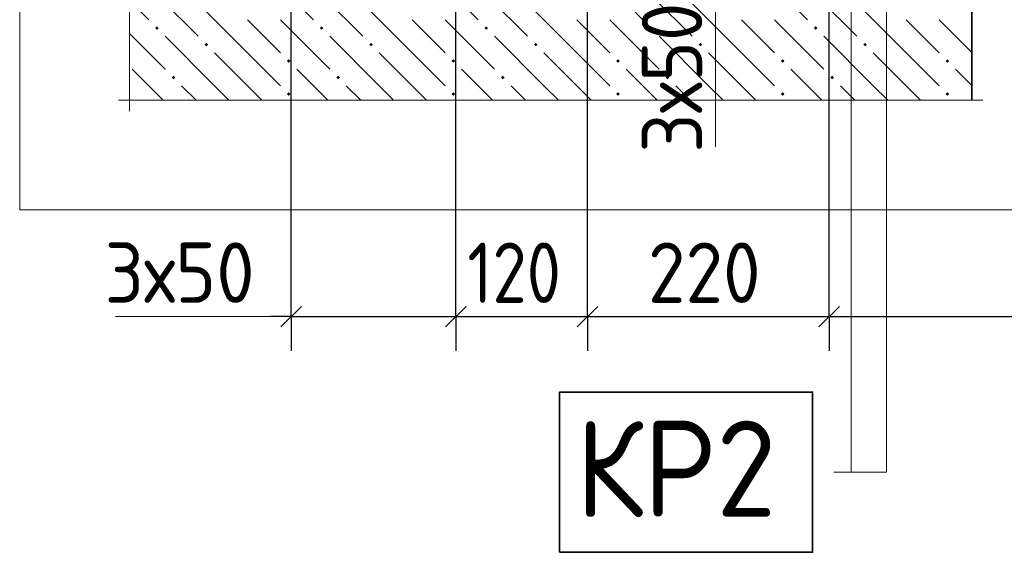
# Model space of a CAD drawing. Header units: millimetres. Extents: x 0 to 50400, y 0 to 35640.
# Tile 2 of 46: x 5276 to 9580, y 3957 to 6285. Entities that reach past the tile are written whole.
import ezdxf

# ---------------------------------------------------------------- set-up
doc = ezdxf.new("R2010")
doc.units = ezdxf.units.MM
for name, color, linetype, lineweight in [('Standard', 7, 'Continuous', 25), ('ЖБ Перекрытие верхний уровень', 7, 'Continuous', 35), ('Общий01', 7, 'Continuous', 13), ('Размерная линия_ общее', 7, 'Continuous', 13), ('Текст_ общее', 7, 'Continuous', 25)]:
    doc.layers.add(name, color=color, linetype=linetype, lineweight=lineweight)
doc.layers.add('Размерная выноска', color=7, linetype='Continuous')
doc.styles.add('ISOCPEUR', font='txt')

msp = doc.modelspace()

# ---------------------------------------------------------------- hatches: boundary and pattern name
at = {"layer": 'ЖБ Перекрытие верхний уровень', "linetype": 'Continuous', "lineweight": 18, "transparency": 33554687}
for points in [[(5867.9, 6248.3), (5875.7, 6256.1), (5883.5, 6248.3), (5875.7, 6240.5)], [(6587.9, 6248.3), (6595.7, 6256.1), (6603.5, 6248.3), (6595.7, 6240.5)], [(7307.9, 6248.3), (7315.7, 6256.1), (7323.5, 6248.3), (7315.7, 6240.5)], [(8027.9, 6248.3), (8035.7, 6256.1), (8043.5, 6248.3), (8035.7, 6240.5)], [(8747.9, 6248.3), (8755.7, 6256.1), (8763.5, 6248.3), (8755.7, 6240.5)], [(6083.9, 6176.3), (6091.7, 6184.1), (6099.5, 6176.3), (6091.7, 6168.5)], [(6803.9, 6176.3), (6811.7, 6184.1), (6819.5, 6176.3), (6811.7, 6168.5)], [(7523.9, 6176.3), (7531.7, 6184.1), (7539.5, 6176.3), (7531.7, 6168.5)], [(8243.9, 6176.3), (8251.7, 6184.1), (8259.5, 6176.3), (8251.7, 6168.5)], [(8963.9, 6176.3), (8971.7, 6184.1), (8979.5, 6176.3), (8971.7, 6168.5)], [(6443.9, 6104.3), (6451.7, 6112.1), (6459.5, 6104.3), (6451.7, 6096.5)], [(7163.9, 6104.3), (7171.7, 6112.1), (7179.5, 6104.3), (7171.7, 6096.5)], [(7883.9, 6104.3), (7891.7, 6112.1), (7899.5, 6104.3), (7891.7, 6096.5)], [(8603.9, 6104.3), (8611.7, 6112.1), (8619.5, 6104.3), (8611.7, 6096.5)], [(9323.9, 6104.3), (9331.7, 6112.1), (9339.5, 6104.3), (9331.7, 6096.5)], [(5939.9, 6032.3), (5947.7, 6040.1), (5955.5, 6032.3), (5947.7, 6024.5)], [(6659.9, 6032.3), (6667.7, 6040.1), (6675.5, 6032.3), (6667.7, 6024.5)], [(7379.9, 6032.3), (7387.7, 6040.1), (7395.5, 6032.3), (7387.7, 6024.5)], [(8099.9, 6032.3), (8107.7, 6040.1), (8115.5, 6032.3), (8107.7, 6024.5)], [(8819.9, 6032.3), (8827.7, 6040.1), (8835.5, 6032.3), (8827.7, 6024.5)], [(6443.9, 5960.3), (6451.7, 5968.1), (6459.5, 5960.3), (6451.7, 5952.5)], [(7163.9, 5960.3), (7171.7, 5968.1), (7179.5, 5960.3), (7171.7, 5952.5)], [(7883.9, 5960.3), (7891.7, 5968.1), (7899.5, 5960.3), (7891.7, 5952.5)], [(8603.9, 5960.3), (8611.7, 5968.1), (8619.5, 5960.3), (8611.7, 5952.5)], [(9323.9, 5960.3), (9331.7, 5968.1), (9339.5, 5960.3), (9331.7, 5952.5)]]:
    msp.add_hatch(color=7, dxfattribs=at).paths.add_polyline_path(points, flags=16)

# ---------------------------------------------------------------- linework, layer by layer
at = {"layer": 'Standard', "color": 251, "linetype": 'Continuous', "lineweight": -3, "true_color": 0x656565, "transparency": 33554687}
for p, q in [((6462.3, 4987.1), (6462.3, 5137.1)), ((7182.3, 4987.1), (7182.3, 5137.1)), ((7758.3, 4987.1), (7758.3, 5137.1)), ((8814.3, 4987.1), (8814.3, 5137.1)), ((6462.3, 4987.1), (6462.3, 4837.1)), ((7182.3, 4987.1), (7182.3, 4837.1)), ((7758.3, 4987.1), (7758.3, 4837.1)), ((8814.3, 4987.1), (8814.3, 4837.1))]:
    msp.add_line(p, q, dxfattribs=at)
at = {"layer": 'Standard', "color": 7, "linetype": 'Continuous', "lineweight": 25, "transparency": 33554687}
for p, q in [((6417.3, 4942.1), (6507.3, 5032.1)), ((7137.3, 4942.1), (7227.3, 5032.1)), ((7713.3, 4942.1), (7803.3, 5032.1)), ((8769.3, 4942.1), (8859.3, 5032.1))]:
    msp.add_line(p, q, dxfattribs=at)
at = {"layer": 'Standard', "color": 7, "linetype": 'Continuous', "lineweight": -3, "transparency": 33554687}
for p, q in [((6462.3, 4987.1), (6372.3, 4987.1)), ((6462.3, 4987.1), (7182.3, 4987.1)), ((7182.3, 4987.1), (7758.3, 4987.1)), ((7758.3, 4987.1), (8814.3, 4987.1)), ((8814.3, 4987.1), (10926.3, 4987.1))]:
    msp.add_line(p, q, dxfattribs=at)
at = {"layer": 'Standard', "color": 254, "linetype": 'Continuous', "lineweight": 18, "true_color": 0xc4c4ff, "transparency": 33554687}
msp.add_lwpolyline([(5275.6, 5453.4), (14164.3, 5453.4), (14164.3, 10794.6), (5275.6, 10794.6), (5275.6, 5453.4)], dxfattribs=at)
at = {"layer": 'Standard', "color": 251, "linetype": 'Continuous', "lineweight": -3, "true_color": 0x656565, "transparency": 33554687}
for points in [[(7758.3, 4987.1), (7758.3, 5007.6), (7758.3, 5007.6), (7758.3, 5007.7), (7758.3, 5007.7), (7758.3, 5007.8), (7758.3, 5007.8), (7758.3, 5007.8), (7758.3, 5007.8), (7758.3, 5016.5), (7758.3, 5016.5), (7758.3, 6479.3), (7758.3, 6479.3), (7758.3, 6496.9)], [(8814.3, 4987.1), (8814.3, 5007.6), (8814.3, 5007.6), (8814.3, 5007.7), (8814.3, 5007.7), (8814.3, 5007.8), (8814.3, 5007.8), (8814.3, 5020.6), (8814.3, 5020.6), (8814.3, 6496.9)], [(6462.3, 4987.1), (6462.3, 5007.7), (6462.3, 5007.7), (6462.3, 5007.8), (6462.3, 5007.8), (6462.3, 5007.9), (6462.3, 5007.9), (6462.3, 5007.9), (6462.3, 5007.9), (6462.3, 5007.9), (6462.3, 5007.9), (6462.3, 5011.3), (6462.3, 5011.3), (6462.3, 5593), (6462.3, 5593), (6462.3, 6424.9)], [(7182.3, 4987.1), (7182.3, 5007.5), (7182.3, 5007.5), (7182.3, 5007.7), (7182.3, 5007.7), (7182.3, 5007.8), (7182.3, 5007.8), (7182.3, 5007.8), (7182.3, 5007.8), (7182.3, 5007.9), (7182.3, 5007.9), (7182.3, 5014.2), (7182.3, 5014.2), (7182.3, 6085.4), (7182.3, 6085.4), (7182.3, 6424.9)]]:
    msp.add_lwpolyline(points, dxfattribs=at)
at = {"layer": 'ЖБ Перекрытие верхний уровень', "color": 7, "linetype": 'Continuous', "lineweight": 35, "transparency": 33554687}
msp.add_line((9438.3, 5933.4), (9438.3, 7600.2), dxfattribs=at)
at = {"layer": 'ЖБ Перекрытие верхний уровень', "color": 9, "linetype": 'Continuous', "lineweight": 18, "true_color": 0xc7c7c7, "transparency": 33554687}
for p, q in [((6343.7, 6500.3), (6559.7, 6284.3)), ((7063.7, 6500.3), (7279.7, 6284.3)), ((7783.7, 6500.3), (7999.7, 6284.3)), ((8503.7, 6500.3), (8719.7, 6284.3)), ((5839.7, 6428.3), (6055.7, 6212.3)), ((6559.7, 6428.3), (6775.7, 6212.3)), ((7279.7, 6428.3), (7495.7, 6212.3)), ((7999.7, 6428.3), (8215.7, 6212.3)), ((8719.7, 6428.3), (8935.7, 6212.3)), ((5755.6, 6368.4), (5839.7, 6284.3)), ((6271.7, 6140.3), (6055.7, 6356.3)), ((6991.7, 6140.3), (6775.7, 6356.3)), ((7711.7, 6140.3), (7495.7, 6356.3)), ((8431.7, 6140.3), (8215.7, 6356.3)), ((9151.7, 6140.3), (8935.7, 6356.3)), ((6271.7, 6284.3), (6415.7, 6140.3)), ((6415.7, 6284.3), (6631.7, 6068.3)), ((6991.7, 6284.3), (7135.7, 6140.3)), ((7135.7, 6284.3), (7351.7, 6068.3)), ((7711.7, 6284.3), (7855.7, 6140.3)), ((7855.7, 6284.3), (8071.7, 6068.3)), ((8431.7, 6284.3), (8575.7, 6140.3)), ((8575.7, 6284.3), (8791.7, 6068.3)), ((9151.7, 6284.3), (9295.7, 6140.3)), ((9295.7, 6284.3), (9438.3, 6141.7)), ((5755.6, 6224.4), (5911.7, 6068.3)), ((6127.7, 5996.3), (5911.7, 6212.3)), ((6847.7, 5996.3), (6631.7, 6212.3)), ((7567.7, 5996.3), (7351.7, 6212.3)), ((8287.7, 5996.3), (8071.7, 6212.3)), ((9007.7, 5996.3), (8791.7, 6212.3)), ((6127.7, 6140.3), (6271.7, 5996.3)), ((6271.7, 6140.3), (6415.7, 5996.3)), ((6847.7, 6140.3), (6991.7, 5996.3)), ((6991.7, 6140.3), (7135.7, 5996.3)), ((7567.7, 6140.3), (7711.7, 5996.3)), ((7711.7, 6140.3), (7855.7, 5996.3)), ((8287.7, 6140.3), (8431.7, 5996.3)), ((8431.7, 6140.3), (8575.7, 5996.3)), ((9007.7, 6140.3), (9151.7, 5996.3)), ((9151.7, 6140.3), (9295.7, 5996.3)), ((5839.7, 5996.3), (5767.7, 6068.3)), ((6559.7, 5996.3), (6487.7, 6068.3)), ((7279.7, 5996.3), (7207.7, 6068.3)), ((7999.7, 5996.3), (7927.7, 6068.3)), ((8719.7, 5996.3), (8647.7, 6068.3)), ((9438.3, 5997.7), (9367.7, 6068.3)), ((5902.6, 5933.4), (5839.7, 5996.3)), ((5983.7, 5996.3), (6046.6, 5933.4)), ((6127.7, 5996.3), (6190.6, 5933.4)), ((6271.7, 5996.3), (6334.6, 5933.4)), ((6622.6, 5933.4), (6559.7, 5996.3)), ((6703.7, 5996.3), (6766.6, 5933.4)), ((6847.7, 5996.3), (6910.6, 5933.4)), ((6991.7, 5996.3), (7054.6, 5933.4)), ((7342.6, 5933.4), (7279.7, 5996.3)), ((7423.7, 5996.3), (7486.6, 5933.4)), ((7567.7, 5996.3), (7630.6, 5933.4)), ((7711.7, 5996.3), (7774.6, 5933.4)), ((8062.6, 5933.4), (7999.7, 5996.3)), ((8143.7, 5996.3), (8206.6, 5933.4)), ((8287.7, 5996.3), (8350.6, 5933.4)), ((8431.7, 5996.3), (8494.6, 5933.4)), ((8782.6, 5933.4), (8719.7, 5996.3)), ((8863.7, 5996.3), (8926.6, 5933.4)), ((9007.7, 5996.3), (9070.6, 5933.4)), ((9151.7, 5996.3), (9214.6, 5933.4))]:
    msp.add_line(p, q, dxfattribs=at)
at = {"layer": 'Общий01', "color": 7, "linetype": 'Continuous', "lineweight": 13, "transparency": 33554687}
for points in [[(8862.3, 9088.9), (9065.9, 8885.2), (9065.9, 4307.1), (8910.3, 4307.1)], [(8910.3, 6472.9), (8910.3, 4307.1), (8834.4, 4307.1)]]:
    msp.add_lwpolyline(points, dxfattribs=at)
at = {"layer": 'Размерная выноска', "color": 7, "linetype": 'Continuous', "lineweight": 13, "transparency": 33554687}
for p, q in [((5755.6, 10362.6), (5755.6, 5885.4)), ((5707.6, 5933.4), (9486.3, 5933.4))]:
    msp.add_line(p, q, dxfattribs=at)
at = {"layer": 'Размерная линия_ общее', "color": 7, "linetype": 'Continuous', "lineweight": 13, "transparency": 33554687}
for p, q in [((8318.2, 5728.9), (8318.2, 6592.9)), ((6462.3, 4987.1), (5694.3, 4987.1))]:
    msp.add_line(p, q, dxfattribs=at)
at = {"layer": 'Текст_ общее', "color": 7, "linetype": 'Continuous', "lineweight": 35, "transparency": 33554687}
msp.add_lwpolyline([(7636.4, 3957.1), (8742.4, 3957.1), (8742.4, 4657.1), (7636.4, 4657.1), (7636.4, 3957.1)], dxfattribs=at)

# ---------------------------------------------------------------- texts
at = {"layer": 'Standard', "color": 7, "linetype": 'Continuous', "lineweight": 25, "transparency": 33554687, "insert": (8259.6, 5703.3), "char_height": 264, "width": 861.713, "attachment_point": 7, "rotation": 90, "style": 'ISOCPEUR'}
msp.add_mtext('\\W0.93;3х50', dxfattribs=at)
at = {"layer": 'Standard', "color": 7, "linetype": 'Continuous', "lineweight": 25, "transparency": 33554687, "char_height": 264, "attachment_point": 7, "style": 'ISOCPEUR'}
for s, insert, width in [('\\W0.93;3х50', (5646.4, 5047.6), 861.713), ('\\W0.83;120', (7232.7, 5047.1), 610.286), ('\\W0.91;220', (8022.3, 5047.1), 674.386)]:
    msp.add_mtext(s, dxfattribs=dict(at, insert=insert, width=width))
at = {"layer": 'Текст_ общее', "color": 7, "linetype": 'Continuous', "lineweight": 35, "transparency": 33554687, "insert": (7706.4, 4111.1), "char_height": 420, "width": 1158.548, "attachment_point": 7, "style": 'ISOCPEUR'}
msp.add_mtext('\\W0.92;КР2', dxfattribs=at)

doc.saveas('drawing.dxf')
